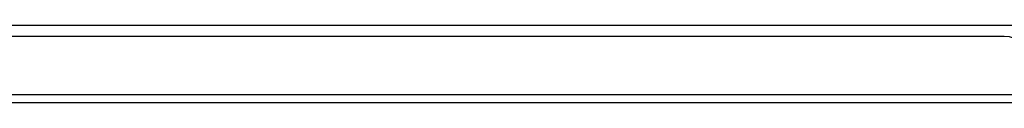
# Model space of a CAD drawing. Header units: inches. Extents: x 11 to 342, y 26 to 169.
# Tile 8 of 218: x 22.399 to 34.278, y 25.678 to 26.612. Entities that reach past the tile are written whole.
import ezdxf

# ---------------------------------------------------------------- set-up
doc = ezdxf.new("R2010")
doc.units = ezdxf.units.IN
doc.header["$MEASUREMENT"] = 0
doc.layers.add('Visible Edges(ANSI)', color=7, linetype='Continuous', lineweight=25)
doc.layers.add('Visible Tangent Edges(ANSI)', color=7, linetype='Continuous', lineweight=25)

msp = doc.modelspace()

# ---------------------------------------------------------------- linework, layer by layer
at = {"layer": 'Visible Edges(ANSI)'}
for p, q in [((15.884, 26.612), (34.758, 26.612)), ((34.278, 26.478), (16.363, 26.478)), ((82.224, 25.678), (10.619, 25.678))]:
    msp.add_line(p, q, dxfattribs=at)
msp.add_arc((34.278, 26.166), 0.312, 0, 90, dxfattribs=at)
at = {"layer": 'Visible Tangent Edges(ANSI)'}
msp.add_line((10.619, 25.777), (82.224, 25.777), dxfattribs=at)

doc.saveas('drawing.dxf')
